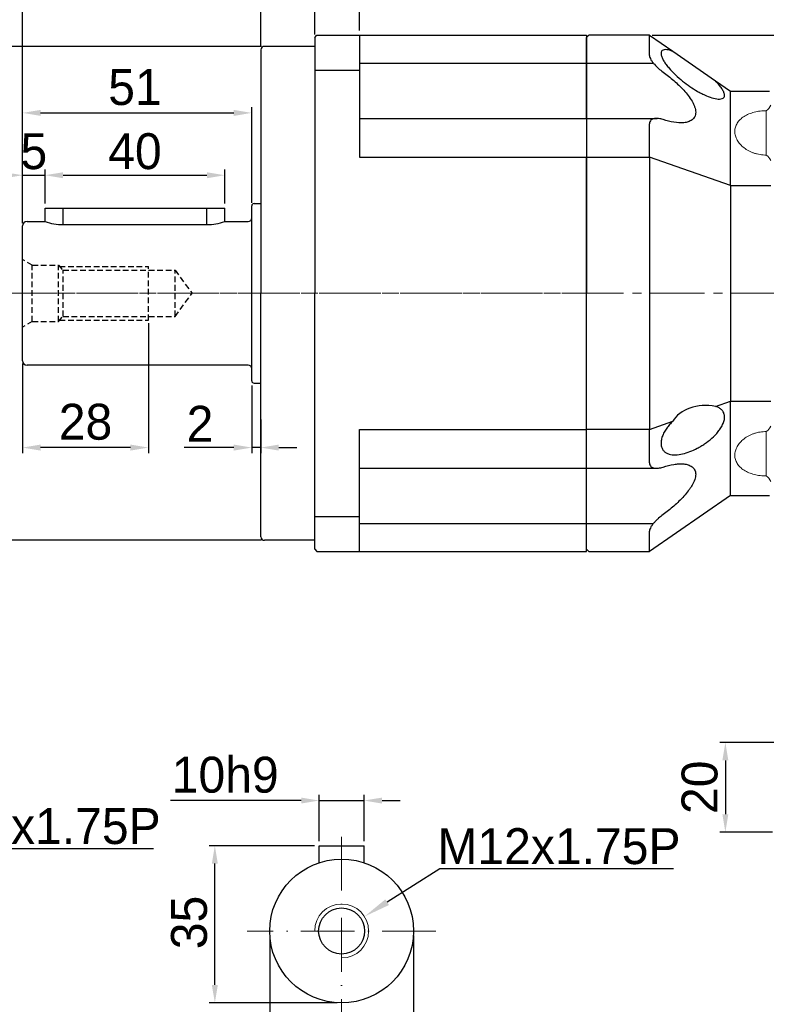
# Model space of a CAD drawing. Header units: millimetres. Extents: x 7115 to 7943, y -680 to -95.
# Tile 13 of 16: x 7400 to 7567, y -438 to -219. Entities that reach past the tile are written whole.
import ezdxf

# ---------------------------------------------------------------- set-up
doc = ezdxf.new("R2010")
doc.units = ezdxf.units.MM
doc.header["$PDSIZE"] = -5
for name, pattern in [('ACAD_ISO10W100', [18, 12, -3, 0, -3]), ('DASHED2', [9.525, 6.35, -3.175]), ('点画线', [18, 12, -2, 2, -2])]:
    doc.linetypes.add(name, pattern=pattern)
doc.layers.get('0').update_dxf_attribs({"lineweight": 18})
doc.layers.get('Defpoints').update_dxf_attribs({"lineweight": 18})
doc.layers.add('4虚线层', color=6, linetype='DASHED2')
for name, color, linetype, lineweight in [('7中心线层', 7, '点画线', 18), ('中心线层', 7, 'ACAD_ISO10W100', 0), ('尺寸线层', 3, 'Continuous', 18), ('标注线', 7, 'Continuous', 18), ('粗实线', 7, 'Continuous', 40)]:
    doc.layers.add(name, color=color, linetype=linetype, lineweight=lineweight)
doc.styles.add('工程字', font='txt')
doc.dimstyles.new('DIMSTYLE_17', dxfattribs={"dimtxt": 8, "dimasz": 12, "dimexe": 0.18, "dimexo": 0.0625, "dimgap": 0.09, "dimtad": 1, "dimtih": 1, "dimtoh": 1, "dimdec": 3, "dimdsep": 46, "dimtxsty": 'Standard', "dimblk": '_CAXARROW', "dimcen": 0.09, "dimdle": 24, "dimadec": 0, "dimazin": 0, "dimtfac": 0.7, "dimtdec": 3, "dimtofl": 0, "dimtmove": 0, "dimatfit": 3, "dimfxl": 1, "dimtolj": 1, "dimarcsym": 0})
doc.dimstyles.new('ISO-25', dxfattribs={"dimtxt": 8, "dimasz": 4, "dimexe": 1.25, "dimexo": 0.625, "dimgap": 1.7, "dimtad": 1, "dimtxsty": '工程字', "dimcen": 2, "dimdle": 8, "dimadec": 0, "dimazin": 0, "dimtfac": 1, "dimtmove": 0, "dimatfit": 3, "dimfxl": 1, "dimarcsym": 0})

# ---------------------------------------------------------------- blocks, each defined once
blk = doc.blocks.new('*D86')
at = {"layer": 'Defpoints', "color": 0}
for p in [(7454.85, -224.89), (7383.47, -334.89), (7454.85, -334.89)]:
    blk.add_point(p, dxfattribs=at)
at = {"layer": '尺寸线层', "color": 0, "lineweight": -2}
for p, q in [((7454.22, -224.89), (7382.22, -224.89)), ((7383.47, -228.89), (7383.47, -330.89)), ((7454.22, -334.89), (7382.22, -334.89))]:
    blk.add_line(p, q, dxfattribs=at)
at = {"layer": '尺寸线层', "color": 0}
for points in [[(7384.14, -228.89), (7382.8, -228.89), (7383.47, -224.89)], [(7382.8, -330.89), (7384.14, -330.89), (7383.47, -334.89)]]:
    blk.add_solid(points, dxfattribs=at)
at = {"layer": '尺寸线层', "color": 0, "insert": (7377.77, -279.89), "char_height": 8, "attachment_point": 5, "rotation": 90, "style": '工程字'}
blk.add_mtext('%%C110h7', dxfattribs=at)
blk = doc.blocks.new('*D87')
at = {"layer": 'Defpoints', "color": 0}
for p in [(7401.05, -200.76), (7466.05, -222.89), (7401.05, -264.89)]:
    blk.add_point(p, dxfattribs=at)
at = {"layer": '尺寸线层', "color": 0, "lineweight": -2}
for p, q in [((7401.05, -264.27), (7401.05, -199.51)), ((7466.05, -222.27), (7466.05, -199.51)), ((7462.05, -200.76), (7405.05, -200.76))]:
    blk.add_line(p, q, dxfattribs=at)
at = {"layer": '尺寸线层', "color": 0}
for points in [[(7405.05, -200.09), (7405.05, -201.43), (7401.05, -200.76)], [(7462.05, -201.43), (7462.05, -200.09), (7466.05, -200.76)]]:
    blk.add_solid(points, dxfattribs=at)
at = {"layer": '尺寸线层', "color": 0, "insert": (7428.55, -195.06), "char_height": 8, "attachment_point": 5, "style": '工程字'}
blk.add_mtext('65', dxfattribs=at)
blk = doc.blocks.new('*D88')
at = {"layer": 'Defpoints', "color": 0}
for p in [(7452.05, -299.39), (7454.05, -306.99), (7452.05, -314.24)]:
    blk.add_point(p, dxfattribs=at)
at = {"layer": '尺寸线层', "color": 0, "lineweight": -2}
for p, q in [((7452.05, -300.39), (7452.05, -315.49)), ((7454.05, -307.99), (7454.05, -315.49)), ((7448.05, -314.24), (7437.02, -314.24)), ((7454.05, -314.24), (7452.05, -314.24)), ((7458.05, -314.24), (7462.05, -314.24))]:
    blk.add_line(p, q, dxfattribs=at)
at = {"layer": '尺寸线层', "color": 0}
for points in [[(7448.05, -314.91), (7448.05, -313.57), (7452.05, -314.24)], [(7458.05, -313.57), (7458.05, -314.91), (7454.05, -314.24)]]:
    blk.add_solid(points, dxfattribs=at)
at = {"layer": '尺寸线层', "color": 0, "insert": (7440.53, -308.94), "char_height": 8, "attachment_point": 5, "style": '工程字'}
blk.add_mtext('2', dxfattribs=at)
blk = doc.blocks.new('*D89')
at = {"layer": 'Defpoints', "color": 0}
for p in [(7406.05, -253.59), (7406.05, -260.89), (7401.05, -265.03)]:
    blk.add_point(p, dxfattribs=at)
at = {"layer": '尺寸线层', "color": 0, "lineweight": -2}
for p, q in [((7397.05, -253.59), (7393.05, -253.59)), ((7401.05, -264.03), (7401.05, -252.34)), ((7401.05, -253.59), (7406.05, -253.59)), ((7406.05, -259.89), (7406.05, -252.34)), ((7410.05, -253.59), (7414.05, -253.59))]:
    blk.add_line(p, q, dxfattribs=at)
at = {"layer": '尺寸线层', "color": 0}
for points in [[(7397.05, -254.26), (7397.05, -252.93), (7401.05, -253.59)], [(7410.05, -252.93), (7410.05, -254.26), (7406.05, -253.59)]]:
    blk.add_solid(points, dxfattribs=at)
at = {"layer": '尺寸线层', "color": 0, "insert": (7403.55, -248.29), "char_height": 8, "attachment_point": 5, "style": '工程字'}
blk.add_mtext('5', dxfattribs=at)
blk = doc.blocks.new('*D90')
at = {"layer": 'Defpoints', "color": 0}
for p in [(7446.05, -253.59), (7406.05, -260.89), (7446.05, -260.89)]:
    blk.add_point(p, dxfattribs=at)
at = {"layer": '尺寸线层', "color": 0, "lineweight": -2}
for p, q in [((7406.05, -259.89), (7406.05, -252.34)), ((7410.05, -253.59), (7442.05, -253.59)), ((7446.05, -259.89), (7446.05, -252.34))]:
    blk.add_line(p, q, dxfattribs=at)
at = {"layer": '尺寸线层', "color": 0}
for points in [[(7410.05, -252.93), (7410.05, -254.26), (7406.05, -253.59)], [(7442.05, -254.26), (7442.05, -252.93), (7446.05, -253.59)]]:
    blk.add_solid(points, dxfattribs=at)
at = {"layer": '尺寸线层', "color": 0, "insert": (7426.05, -248.29), "char_height": 8, "attachment_point": 5, "style": '工程字'}
blk.add_mtext('40', dxfattribs=at)
blk = doc.blocks.new('*D91')
at = {"layer": 'Defpoints', "color": 0}
for p in [(7452.05, -239.71), (7452.05, -260.39), (7401.05, -264.89)]:
    blk.add_point(p, dxfattribs=at)
at = {"layer": '尺寸线层', "color": 0, "lineweight": -2}
for p, q in [((7401.05, -264.27), (7401.05, -238.46)), ((7452.05, -259.77), (7452.05, -238.46)), ((7405.05, -239.71), (7448.05, -239.71))]:
    blk.add_line(p, q, dxfattribs=at)
at = {"layer": '尺寸线层', "color": 0}
for points in [[(7405.05, -239.05), (7405.05, -240.38), (7401.05, -239.71)], [(7448.05, -240.38), (7448.05, -239.05), (7452.05, -239.71)]]:
    blk.add_solid(points, dxfattribs=at)
at = {"layer": '尺寸线层', "color": 0, "insert": (7426.05, -234.01), "char_height": 8, "attachment_point": 5, "style": '工程字'}
blk.add_mtext('51', dxfattribs=at)
blk = doc.blocks.new('*D92')
at = {"layer": 'Defpoints', "color": 0}
for p in [(7456.04, -421.89), (7488.04, -421.89), (7488.04, -457.5)]:
    blk.add_point(p, dxfattribs=at)
at = {"layer": '尺寸线层', "color": 0, "lineweight": -2}
for p, q in [((7456.04, -422.89), (7456.04, -458.75)), ((7488.04, -422.89), (7488.04, -458.75)), ((7460.04, -457.5), (7484.04, -457.5))]:
    blk.add_line(p, q, dxfattribs=at)
at = {"layer": '尺寸线层', "color": 0}
for points in [[(7460.04, -456.84), (7460.04, -458.17), (7456.04, -457.5)], [(7484.04, -458.17), (7484.04, -456.84), (7488.04, -457.5)]]:
    blk.add_solid(points, dxfattribs=at)
at = {"layer": '尺寸线层', "color": 0, "insert": (7472.04, -451.8), "char_height": 8, "attachment_point": 5, "style": '工程字'}
blk.add_mtext('%%C32h6', dxfattribs=at)
blk = doc.blocks.new('*D93')
at = {"layer": 'Defpoints', "color": 0}
for p in [(7443.83, -402.89), (7467.04, -402.89), (7472.04, -437.89)]:
    blk.add_point(p, dxfattribs=at)
at = {"layer": '尺寸线层', "color": 0, "lineweight": -2}
for p, q in [((7466.04, -402.89), (7442.58, -402.89)), ((7443.83, -433.89), (7443.83, -406.89)), ((7471.04, -437.89), (7442.58, -437.89))]:
    blk.add_line(p, q, dxfattribs=at)
at = {"layer": '尺寸线层', "color": 0}
for points in [[(7444.5, -406.89), (7443.16, -406.89), (7443.83, -402.89)], [(7443.16, -433.89), (7444.5, -433.89), (7443.83, -437.89)]]:
    blk.add_solid(points, dxfattribs=at)
at = {"layer": '尺寸线层', "color": 0, "insert": (7438.13, -419.99), "char_height": 8, "attachment_point": 5, "rotation": 90, "style": '工程字'}
blk.add_mtext('35', dxfattribs=at)
blk = doc.blocks.new('*D94')
at = {"layer": 'Defpoints', "color": 0}
for p in [(7477.04, -392.84), (7467.04, -402.89), (7477.04, -402.89)]:
    blk.add_point(p, dxfattribs=at)
at = {"layer": '尺寸线层', "color": 0, "lineweight": -2}
for p, q in [((7467.04, -401.89), (7467.04, -391.59)), ((7477.04, -401.89), (7477.04, -391.59)), ((7463.04, -392.84), (7433.96, -392.84)), ((7467.04, -392.84), (7477.04, -392.84)), ((7481.04, -392.84), (7485.04, -392.84))]:
    blk.add_line(p, q, dxfattribs=at)
at = {"layer": '尺寸线层', "color": 0}
for points in [[(7463.04, -393.51), (7463.04, -392.18), (7467.04, -392.84)], [(7481.04, -392.18), (7481.04, -393.51), (7477.04, -392.84)]]:
    blk.add_solid(points, dxfattribs=at)
at = {"layer": '尺寸线层', "color": 0, "insert": (7446.14, -387.14), "char_height": 8, "attachment_point": 5, "style": '工程字'}
blk.add_mtext('10h9', dxfattribs=at)
blk = doc.blocks.new('_CAXARROW')
blk.add_hatch(color=0).paths.add_polyline_path([(0, 0), (-1, 0.125), (-1, -0.125)], flags=0)
blk = doc.blocks.new('*D95')
at = {"layer": 'Defpoints', "color": 0}
for p in [(7477.11, -418.68), (7466.97, -425.1)]:
    blk.add_point(p, dxfattribs=at)
at = {"layer": '尺寸线层', "color": 0, "lineweight": -2}
for p, q in [((7493.92, -408.05), (7482.19, -415.48)), ((7545.87, -408.05), (7493.92, -408.05)), ((7471.95, -421.89), (7472.13, -421.89)), ((7472.04, -421.98), (7472.04, -421.8))]:
    blk.add_line(p, q, dxfattribs=at)
at = {"layer": '尺寸线层', "color": 0, "lineweight": -2, "xscale": 6, "yscale": 6, "zscale": 6, "rotation": 212.3170549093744}
blk.add_blockref('_CAXARROW', (7477.11, -418.68), dxfattribs=at)
at = {"layer": '尺寸线层', "color": 0, "lineweight": 25, "insert": (7520.4, -403.05), "char_height": 8, "attachment_point": 5, "style": '工程字'}
blk.add_mtext('\\A1;M12x1.75P', dxfattribs=at)
blk = doc.blocks.new('_FILLED')
at = {"linetype": 'ByBlock'}
blk.add_hatch(color=0, dxfattribs=at).paths.add_polyline_path([(0, 0), (-1, 0.133), (-1, -0.133)], flags=0)
blk = doc.blocks.new('*D96')
at = {"layer": 'Defpoints', "color": 0}
for p in [(7429.05, -285.89), (7401.05, -294.89), (7401.05, -314.24)]:
    blk.add_point(p, dxfattribs=at)
at = {"layer": '尺寸线层', "color": 0, "lineweight": -2}
for p, q in [((7429.05, -286.52), (7429.05, -315.49)), ((7401.05, -295.52), (7401.05, -315.49)), ((7425.05, -314.24), (7405.05, -314.24))]:
    blk.add_line(p, q, dxfattribs=at)
at = {"layer": '尺寸线层', "color": 0}
for points in [[(7405.05, -313.57), (7405.05, -314.91), (7401.05, -314.24)], [(7425.05, -314.91), (7425.05, -313.57), (7429.05, -314.24)]]:
    blk.add_solid(points, dxfattribs=at)
at = {"layer": '尺寸线层', "color": 0, "insert": (7415.05, -308.54), "char_height": 8, "attachment_point": 5, "style": '工程字'}
blk.add_mtext('28', dxfattribs=at)
blk = doc.blocks.new('*D99')
at = {"layer": 'Defpoints', "color": 0}
for p in [(7369.78, -416.83), (7363.32, -426.95)]:
    blk.add_point(p, dxfattribs=at)
at = {"layer": '尺寸线层', "color": 0, "lineweight": -2}
for p, q in [((7378.24, -403.58), (7373.01, -411.78)), ((7430.19, -403.58), (7378.24, -403.58)), ((7366.46, -421.89), (7366.64, -421.89)), ((7366.55, -421.98), (7366.55, -421.8))]:
    blk.add_line(p, q, dxfattribs=at)
at = {"layer": '尺寸线层', "color": 0, "lineweight": -2, "xscale": 6, "yscale": 6, "zscale": 6, "rotation": 237.4443507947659}
blk.add_blockref('_CAXARROW', (7369.78, -416.83), dxfattribs=at)
at = {"layer": '尺寸线层', "color": 0, "lineweight": 25, "insert": (7404.72, -398.58), "char_height": 8, "attachment_point": 5, "style": '工程字'}
blk.add_mtext('\\A1;M12x1.75P', dxfattribs=at)
blk = doc.blocks.new('*D100')
at = {"layer": 'Defpoints', "color": 0}
for p in [(7466.05, -215.15), (7466.05, -222.89), (7454.05, -225.69)]:
    blk.add_point(p, dxfattribs=at)
at = {"layer": '尺寸线层', "color": 0, "lineweight": -2}
for p, q in [((7454.05, -224.69), (7454.05, -213.9)), ((7466.05, -221.89), (7466.05, -213.9)), ((7454.05, -215.15), (7437.21, -215.15)), ((7458.05, -215.15), (7462.05, -215.15))]:
    blk.add_line(p, q, dxfattribs=at)
at = {"layer": '尺寸线层', "color": 0}
for points in [[(7458.05, -214.48), (7458.05, -215.82), (7454.05, -215.15)], [(7462.05, -215.82), (7462.05, -214.48), (7466.05, -215.15)]]:
    blk.add_solid(points, dxfattribs=at)
at = {"layer": '尺寸线层', "color": 0, "insert": (7443.63, -209.45), "char_height": 8, "attachment_point": 5, "style": '工程字'}
blk.add_mtext('12', dxfattribs=at)
blk = doc.blocks.new('*D101')
at = {"layer": 'Defpoints', "color": 0}
for p in [(7466.05, -215.15), (7466.05, -222.89), (7476.05, -222.39)]:
    blk.add_point(p, dxfattribs=at)
at = {"layer": '尺寸线层', "color": 0, "lineweight": -2}
for p, q in [((7466.05, -221.89), (7466.05, -213.9)), ((7476.05, -221.39), (7476.05, -213.9)), ((7462.05, -215.15), (7458.05, -215.15)), ((7476.05, -215.15), (7466.05, -215.15)), ((7480.05, -215.15), (7497.01, -215.15))]:
    blk.add_line(p, q, dxfattribs=at)
at = {"layer": '尺寸线层', "color": 0}
for points in [[(7462.05, -215.82), (7462.05, -214.48), (7466.05, -215.15)], [(7480.05, -214.48), (7480.05, -215.82), (7476.05, -215.15)]]:
    blk.add_solid(points, dxfattribs=at)
at = {"layer": '尺寸线层', "color": 0, "insert": (7490.53, -209.45), "char_height": 8, "attachment_point": 5, "style": '工程字'}
blk.add_mtext('10', dxfattribs=at)
blk = doc.blocks.new('*D102')
at = {"layer": 'Defpoints', "color": 0}
for p in [(7633.55, -200.76), (7466.05, -222.89), (7633.55, -279.89)]:
    blk.add_point(p, dxfattribs=at)
at = {"layer": '尺寸线层', "color": 0, "lineweight": -2}
for p, q in [((7466.05, -222.27), (7466.05, -199.51)), ((7633.55, -279.27), (7633.55, -199.51)), ((7470.05, -200.76), (7629.55, -200.76))]:
    blk.add_line(p, q, dxfattribs=at)
at = {"layer": '尺寸线层', "color": 0}
for points in [[(7470.05, -200.09), (7470.05, -201.43), (7466.05, -200.76)], [(7629.55, -201.43), (7629.55, -200.09), (7633.55, -200.76)]]:
    blk.add_solid(points, dxfattribs=at)
at = {"layer": '尺寸线层', "color": 0, "insert": (7549.8, -194.39), "char_height": 8, "attachment_point": 5, "style": '工程字'}
blk.add_mtext('167,5', dxfattribs=at)
blk = doc.blocks.new('*D104')
at = {"layer": 'Defpoints', "color": 0}
for p in [(7540.55, -222.39), (7697.75, -399.89), (7738.84, -399.89)]:
    blk.add_point(p, dxfattribs=at)
at = {"layer": '尺寸线层', "color": 0, "lineweight": -2}
for p, q in [((7541.17, -222.39), (7740.09, -222.39)), ((7738.84, -226.39), (7738.84, -395.89)), ((7698.37, -399.89), (7740.09, -399.89))]:
    blk.add_line(p, q, dxfattribs=at)
at = {"layer": '尺寸线层', "color": 0}
for points in [[(7739.5, -226.39), (7738.17, -226.39), (7738.84, -222.39)], [(7738.17, -395.89), (7739.5, -395.89), (7738.84, -399.89)]]:
    blk.add_solid(points, dxfattribs=at)
at = {"layer": '尺寸线层', "color": 0, "insert": (7732.47, -311.14), "char_height": 8, "attachment_point": 5, "rotation": 90, "style": '工程字'}
blk.add_mtext('177,5', dxfattribs=at)
blk = doc.blocks.new('*D115')
at = {"layer": 'Defpoints', "color": 0}
for p in [(7621.55, -379.89), (7557.44, -399.89), (7568.55, -399.89)]:
    blk.add_point(p, dxfattribs=at)
at = {"layer": '尺寸线层', "color": 0, "lineweight": -2}
for p, q in [((7620.92, -379.89), (7556.19, -379.89)), ((7557.44, -383.89), (7557.44, -395.89)), ((7567.92, -399.89), (7556.19, -399.89))]:
    blk.add_line(p, q, dxfattribs=at)
at = {"layer": '尺寸线层', "color": 0}
for points in [[(7558.1, -383.89), (7556.77, -383.89), (7557.44, -379.89)], [(7556.77, -395.89), (7558.1, -395.89), (7557.44, -399.89)]]:
    blk.add_solid(points, dxfattribs=at)
at = {"layer": '尺寸线层', "color": 0, "insert": (7551.74, -389.89), "char_height": 8, "attachment_point": 5, "rotation": 90, "style": '工程字'}
blk.add_mtext('20', dxfattribs=at)
blk = doc.blocks.new('*D117')
at = {"layer": 'Defpoints', "color": 0}
for p in [(7401.05, -168.95), (7401.05, -264.89), (7698.55, -362.69)]:
    blk.add_point(p, dxfattribs=at)
at = {"layer": '尺寸线层', "color": 0, "lineweight": -2}
for p, q in [((7401.05, -264.27), (7401.05, -167.7)), ((7698.55, -362.07), (7698.55, -167.7)), ((7694.55, -168.95), (7405.05, -168.95))]:
    blk.add_line(p, q, dxfattribs=at)
at = {"layer": '尺寸线层', "color": 0}
for points in [[(7405.05, -168.28), (7405.05, -169.62), (7401.05, -168.95)], [(7694.55, -169.62), (7694.55, -168.28), (7698.55, -168.95)]]:
    blk.add_solid(points, dxfattribs=at)
at = {"layer": '尺寸线层', "color": 0, "insert": (7549.8, -162.58), "char_height": 8, "attachment_point": 5, "style": '工程字'}
blk.add_mtext('297,5', dxfattribs=at)
blk = doc.blocks.new('*D119')
at = {"layer": 'Defpoints', "color": 0}
for p in [(7401.05, -184.45), (7401.05, -264.8), (7678.55, -311.45)]:
    blk.add_point(p, dxfattribs=at)
at = {"layer": '尺寸线层', "color": 0, "lineweight": -2}
for p, q in [((7401.05, -264.17), (7401.05, -183.2)), ((7678.55, -310.82), (7678.55, -183.2)), ((7674.55, -184.45), (7405.05, -184.45))]:
    blk.add_line(p, q, dxfattribs=at)
at = {"layer": '尺寸线层', "color": 0}
for points in [[(7405.05, -183.79), (7405.05, -185.12), (7401.05, -184.45)], [(7674.55, -185.12), (7674.55, -183.79), (7678.55, -184.45)]]:
    blk.add_solid(points, dxfattribs=at)
at = {"layer": '尺寸线层', "color": 0, "insert": (7539.8, -178.08), "char_height": 8, "attachment_point": 5, "style": '工程字'}
blk.add_mtext('277,5', dxfattribs=at)

msp = doc.modelspace()

# ---------------------------------------------------------------- linework, layer by layer
at = {"color": 7, "linetype": 'Continuous', "lineweight": 15}
for p, q in [((7526.5451, -241.1279), (7526.5451, -240.9426)), ((7526.5451, -249.7042), (7526.5451, -241.1279))]:
    msp.add_line(p, q, dxfattribs=at)
at = {"color": 8, "linetype": 'Continuous', "lineweight": 15}
for p, q in [((7566.5451, -249.1062), (7566.5451, -239.2301)), ((7566.5451, -310.6756), (7566.5451, -320.5517))]:
    msp.add_line(p, q, dxfattribs=at)
msp.add_line((7566.5451, -240.3213), (7566.5451, -240.3213))
for centre, start, end in [((7565.005, -236.9357), 303.872312, 336.815083), ((7565.005, -251.4005), 23.184917, 56.127688), ((7565.005, -308.3813), 303.872312, 336.815083), ((7565.005, -322.846), 23.184917, 56.127688)]:
    msp.add_arc(centre, 2.7633, start, end)
at = {"color": 7, "linetype": 'Continuous', "lineweight": 15}
for points in [[(7566.5451, -239.2301), (7566.0828, -239.2301), (7565.6282, -239.2575), (7564.9574, -239.3384), (7564.7357, -239.372), (7564.2961, -239.4532), (7564.0777, -239.5009), (7563.4422, -239.6624), (7563.0404, -239.7947), (7562.2799, -240.1108), (7561.9198, -240.2962), (7561.2744, -240.7064), (7560.9847, -240.9325), (7560.6008, -241.3061), (7560.4816, -241.4363), (7560.2655, -241.7028), (7560.0703, -241.9767), (7559.916, -242.2658), (7559.7826, -242.5629), (7559.726, -242.7161), (7559.5905, -243.1827), (7559.5451, -243.5015), (7559.5451, -243.8284)], [(7559.5451, -243.8284), (7559.5451, -244.1554), (7559.5905, -244.4812), (7559.7237, -244.9681), (7559.7791, -245.13), (7559.9123, -245.4531), (7559.9904, -245.6146), (7560.2536, -246.087), (7560.4684, -246.3894), (7560.976, -246.9671), (7561.2712, -247.2434), (7561.9161, -247.7423), (7562.2681, -247.9684), (7562.8419, -248.2697), (7563.0402, -248.3633), (7563.4437, -248.5337), (7563.8559, -248.6881), (7564.2852, -248.8107), (7564.7233, -248.9169), (7564.9478, -248.9619), (7565.6257, -249.0699), (7566.0828, -249.1062), (7566.5451, -249.1062)], [(7559.5451, -315.9533), (7559.5451, -315.6264), (7559.5905, -315.3006), (7559.7237, -314.8137), (7559.7791, -314.6517), (7559.9123, -314.3286), (7559.9904, -314.1671), (7560.2536, -313.6948), (7560.4684, -313.3924), (7560.976, -312.8147), (7561.2712, -312.5384), (7561.9161, -312.0394), (7562.2681, -311.8134), (7562.8419, -311.5121), (7563.0402, -311.4184), (7563.4437, -311.2481), (7563.8559, -311.0937), (7564.2852, -310.9711), (7564.7233, -310.8649), (7564.9478, -310.8199), (7565.6257, -310.7119), (7566.0828, -310.6756), (7566.5451, -310.6756)], [(7566.5451, -320.5517), (7566.0828, -320.5517), (7565.6282, -320.5243), (7564.9574, -320.4434), (7564.7357, -320.4098), (7564.2961, -320.3286), (7564.0777, -320.2808), (7563.4422, -320.1194), (7563.0404, -319.9871), (7562.2799, -319.671), (7561.9198, -319.4856), (7561.2744, -319.0754), (7560.9847, -318.8492), (7560.6008, -318.4757), (7560.4816, -318.3455), (7560.2655, -318.079), (7560.0703, -317.8051), (7559.916, -317.5159), (7559.7826, -317.2189), (7559.726, -317.0657), (7559.5905, -316.5991), (7559.5451, -316.2803), (7559.5451, -315.9533)]]:
    msp.add_open_spline(points, degree=3, knots=[0, 0, 0, 0, 0.125, 0.125, 0.1875, 0.1875, 0.25, 0.25, 0.375, 0.375, 0.5, 0.5, 0.625, 0.625, 0.6875, 0.6875, 0.75, 0.8125, 0.8125, 0.875, 0.875, 1, 1, 1, 1], dxfattribs=at)
at = {"layer": '4虚线层', "color": 0, "lineweight": 25, "ltscale": 0.2}
for p, q in [((7403.2101, -273.6409), (7401.0451, -272.3909)), ((7403.2101, -286.1409), (7403.2101, -273.6409)), ((7403.2101, -273.6409), (7409.0451, -273.6409)), ((7409.0451, -286.1409), (7409.0451, -273.6409)), ((7409.0451, -273.6409), (7410.0451, -274.7659)), ((7409.2673, -273.8909), (7429.0451, -273.8909)), ((7429.0451, -285.8909), (7429.0451, -273.8909)), ((7410.0451, -285.0159), (7410.0451, -274.7659)), ((7410.0451, -274.7659), (7435.0234, -274.7659)), ((7435.0234, -285.0159), (7435.0234, -274.7659)), ((7435.0234, -274.7659), (7438.747, -279.8909)), ((7435.0234, -285.0159), (7438.747, -279.8909)), ((7409.0451, -286.1409), (7410.0451, -285.0159)), ((7410.0451, -285.0159), (7435.0234, -285.0159)), ((7403.2101, -286.1409), (7401.0451, -287.3909)), ((7403.2101, -286.1409), (7409.0451, -286.1409)), ((7409.2673, -285.8909), (7429.0451, -285.8909))]:
    msp.add_line(p, q, dxfattribs=at)
at = {"layer": '7中心线层'}
for p, q in [((7395.0451, -279.8909), (7526.5451, -279.8909)), ((7396.7716, -279.8909), (7633.5451, -279.8909))]:
    msp.add_line(p, q, dxfattribs=at)
at = {"layer": '中心线层', "color": 0}
for p, q in [((7472.0438, -400.8906), (7472.0438, -442.8906)), ((7493.0438, -421.8906), (7451.0438, -421.8906))]:
    msp.add_line(p, q, dxfattribs=at)
at = {"layer": '标注线', "lineweight": 30}
msp.add_line((7410.0451, -264.5482), (7442.0451, -264.5482), dxfattribs=at)
for centre, start, end in [((7409.6976, -254.1631), 249.420441, 271.916634), ((7442.3926, -254.1631), 268.083366, 290.579559)]:
    msp.add_arc(centre, 10.3909, start, end, dxfattribs=at)
at = {"layer": '标注线', "color": 0}
msp.add_arc((7472.0438, -421.8906), 6, 270, 180, dxfattribs=at)
at = {"layer": '粗实线', "lineweight": 30}
for p, q in [((7466.0451, -222.8909), (7466.5451, -222.3909)), ((7466.0451, -222.8909), (7466.0451, -279.8909)), ((7466.5451, -222.3909), (7526.5451, -222.3909)), ((7476.0451, -222.3909), (7476.0451, -249.58)), ((7526.5451, -222.3909), (7526.5451, -279.8909)), ((7526.5451, -228.3383), (7526.5451, -222.8909)), ((7540.5451, -222.3909), (7527.0451, -222.3909)), ((7540.5451, -226.9473), (7540.5451, -222.3909)), ((7540.5451, -222.3909), (7545.7377, -225.9968)), ((7454.0451, -225.6909), (7454.0451, -279.8909)), ((7466.0451, -224.8909), (7454.8451, -224.8909)), ((7545.7377, -225.9968), (7555.2201, -232.5818)), ((7466.0451, -230.1943), (7476.0451, -230.1943)), ((7476.0451, -228.6309), (7541.4176, -228.6309)), ((7526.5451, -230.6179), (7526.5451, -228.3383)), ((7526.5451, -240.9426), (7526.5451, -230.6179)), ((7555.2201, -232.5818), (7558.5451, -234.8909)), ((7558.5451, -255.8909), (7558.5451, -234.8909)), ((7558.5451, -234.8909), (7567.2451, -234.8909)), ((7476.0451, -240.9275), (7542.2744, -240.9275)), ((7540.5451, -249.5802), (7540.5451, -242.182)), ((7476.0451, -249.58), (7526.5451, -249.58)), ((7526.5451, -249.5802), (7540.5451, -249.5802)), ((7526.5451, -310.0776), (7526.5451, -249.7042)), ((7540.5451, -249.5802), (7540.5451, -310.2015)), ((7558.5451, -255.8909), (7540.5451, -249.5802)), ((7558.5451, -255.8909), (7558.5451, -303.8909)), ((7558.5451, -255.8909), (7567.5451, -255.8909)), ((7406.0451, -260.8909), (7446.0451, -260.8909)), ((7406.0451, -263.8909), (7406.0451, -260.8909)), ((7410.0451, -264.5482), (7410.0451, -260.8909)), ((7442.0451, -264.5482), (7442.0451, -260.8909)), ((7446.0451, -263.8909), (7446.0451, -260.8909)), ((7452.0451, -299.3909), (7452.0451, -260.3909)), ((7452.5451, -259.8909), (7454.0451, -259.8909)), ((7401.0451, -294.8909), (7401.0451, -264.8909)), ((7402.0451, -263.8909), (7406.0451, -263.8909)), ((7446.0451, -263.8909), (7451.2451, -263.8909)), ((7454.0451, -334.0909), (7454.0451, -279.8909)), ((7466.0451, -336.8909), (7466.0451, -279.8909)), ((7526.5451, -337.3909), (7526.5451, -279.8909)), ((7451.2451, -295.8909), (7402.0451, -295.8909)), ((7452.5451, -299.8909), (7454.0451, -299.8909)), ((7555.2201, -305.0568), (7558.5451, -303.8909)), ((7558.5451, -324.8909), (7558.5451, -303.8909)), ((7558.5451, -303.8909), (7567.5451, -303.8909)), ((7540.5451, -310.2015), (7545.7377, -308.3813)), ((7476.0451, -337.3909), (7476.0451, -310.2018)), ((7476.0451, -310.2018), (7526.5451, -310.2018)), ((7526.5451, -318.6539), (7526.5451, -310.0776)), ((7540.5451, -310.2015), (7526.5451, -310.2015)), ((7540.5451, -317.5998), (7540.5451, -310.2015)), ((7476.0451, -318.8543), (7542.2744, -318.8543)), ((7526.5451, -318.8392), (7526.5451, -318.6539)), ((7526.5451, -329.1638), (7526.5451, -318.8392)), ((7558.5451, -324.8909), (7540.5451, -337.3909)), ((7558.5451, -324.8909), (7567.2451, -324.8909)), ((7466.0451, -329.5875), (7476.0451, -329.5875)), ((7526.5451, -331.4435), (7526.5451, -329.1638)), ((7476.0451, -331.1508), (7541.4176, -331.1508)), ((7526.5451, -336.8909), (7526.5451, -331.4435)), ((7540.5451, -337.3909), (7540.5451, -332.8345)), ((7466.0451, -334.8909), (7454.8451, -334.8909)), ((7466.0451, -336.8909), (7466.5451, -337.3909)), ((7466.5451, -337.3909), (7526.5451, -337.3909)), ((7527.0451, -337.3909), (7540.5451, -337.3909)), ((7467.0438, -406.6919), (7467.0438, -402.8906)), ((7467.0438, -402.8906), (7477.0438, -402.8906)), ((7477.0438, -406.6919), (7477.0438, -402.8906))]:
    msp.add_line(p, q, dxfattribs=at)
for radius in [16, 5.125]:
    msp.add_circle((7472.0438, -421.8906), radius, dxfattribs=at)
for centre, radius, start, end in [((7454.8451, -225.6909), 0.8, 90, 180), ((7452.5451, -260.3909), 0.5, 90, 180), ((7451.2451, -263.0909), 0.8, 270, 0), ((7402.0451, -264.8909), 1, 90, 180), ((7402.0451, -294.8909), 1, 180, 270), ((7451.2451, -296.6909), 0.8, 0, 90), ((7452.5451, -299.3909), 0.5, 180, 270), ((7454.8451, -334.0909), 0.8, 180, 270)]:
    msp.add_arc(centre, radius, start, end, dxfattribs=at)
msp.add_ellipse((7553.1267, -310.3612), major_axis=(7.92, 0), ratio=0.69444444, start_param=1.30330387, end_param=2.77334435, dxfattribs=at)
for points in [[(7527.0451, -222.3909), (7526.8784, -222.5576), (7526.7118, -222.7242), (7526.5451, -222.8909)], [(7526.5451, -336.8909), (7526.7118, -337.0575), (7526.8784, -337.2242), (7527.0451, -337.3909)]]:
    msp.add_open_spline(points, degree=3, dxfattribs=at)
for points, knots in [([(7545.7377, -225.9968), (7545.4947, -225.9067), (7545.2563, -225.8292), (7544.8022, -225.7089), (7544.5868, -225.6661), (7544.1836, -225.6225), (7543.9941, -225.6219), (7543.6612, -225.6747), (7543.5175, -225.7274), (7543.3444, -225.856), (7543.2943, -225.9071), (7543.2123, -226.0246), (7543.1801, -226.0913), (7543.1343, -226.2413), (7543.1207, -226.3255), (7543.1139, -226.507), (7543.1204, -226.6042), (7543.1686, -226.9147), (7543.2408, -227.15), (7543.3965, -227.519), (7543.4562, -227.6452), (7543.5903, -227.9035), (7543.6648, -228.0356), (7543.9029, -228.4307), (7544.0827, -228.6959), (7544.4765, -229.2284), (7544.6911, -229.4962), (7545.3582, -230.2774), (7545.8412, -230.7794), (7546.8594, -231.7469), (7547.3824, -232.2006), (7548.4517, -233.0591), (7549.0021, -233.4663), (7550.0978, -234.2147), (7550.6448, -234.5578), (7551.464, -235.0268), (7551.7369, -235.1755), (7552.2821, -235.4567), (7552.5553, -235.5898), (7553.3675, -235.9594), (7553.8945, -236.1656), (7554.9106, -236.4799), (7555.4036, -236.5885), (7556.0604, -236.6347), (7556.2682, -236.6306), (7556.6399, -236.5715), (7556.8028, -236.5172), (7557.0009, -236.3868), (7557.0588, -236.335), (7557.1533, -236.216), (7557.1903, -236.1486), (7557.2422, -235.9962), (7557.2568, -235.9106), (7557.2614, -235.7274), (7557.2517, -235.6293), (7557.2092, -235.4202), (7557.1759, -235.3083), (7557.0889, -235.0781), (7557.0353, -234.9598), (7556.9104, -234.7172), (7556.8385, -234.5922), (7556.6817, -234.3415), (7556.5969, -234.2158), (7556.3261, -233.8377), (7556.1236, -233.5838), (7555.6873, -233.076), (7555.4579, -232.8271), (7555.2201, -232.5818)], [0, 0, 0, 0, 0.03125, 0.03125, 0.0625, 0.0625, 0.09375, 0.09375, 0.125, 0.125, 0.140625, 0.140625, 0.15625, 0.15625, 0.171875, 0.171875, 0.1875, 0.1875, 0.21875, 0.21875, 0.234375, 0.234375, 0.25, 0.25, 0.28125, 0.28125, 0.3125, 0.3125, 0.375, 0.375, 0.4375, 0.4375, 0.5, 0.5, 0.5625, 0.5625, 0.59375, 0.59375, 0.625, 0.625, 0.6875, 0.6875, 0.75, 0.75, 0.78125, 0.78125, 0.8125, 0.8125, 0.828125, 0.828125, 0.84375, 0.84375, 0.859375, 0.859375, 0.875, 0.875, 0.890625, 0.890625, 0.90625, 0.90625, 0.921875, 0.921875, 0.9375, 0.9375, 0.96875, 0.96875, 1, 1, 1, 1]), ([(7540.5451, -226.9473), (7540.5475, -227.0777), (7540.5796, -227.2234), (7540.6967, -227.5422), (7540.78, -227.7099), (7540.9814, -228.0498), (7541.0994, -228.2219), (7541.3539, -228.5578), (7541.492, -228.724), (7541.9299, -229.2141), (7542.2419, -229.5185), (7542.894, -230.0957), (7543.234, -230.3674), (7543.5779, -230.6179)], [0, 0, 0, 0, 0.125, 0.125, 0.25, 0.25, 0.375, 0.375, 0.5, 0.5, 0.75, 0.75, 1, 1, 1, 1]), ([(7543.5779, -230.6179), (7544.3919, -231.2112), (7545.1859, -231.8397), (7546.3399, -232.8455), (7546.7183, -233.1915), (7547.4598, -233.9092), (7547.8242, -234.2823), (7548.5266, -235.0563), (7548.8601, -235.452), (7549.4807, -236.2668), (7549.7687, -236.6883), (7550.1346, -237.3176), (7550.2462, -237.5278), (7550.4452, -237.9493), (7550.533, -238.1616), (7550.6777, -238.5832), (7550.7334, -238.7887), (7550.8094, -239.1884), (7550.8297, -239.3836), (7550.8328, -239.9447), (7550.7584, -240.2737), (7550.4759, -240.8426), (7550.2752, -241.0709), (7549.9081, -241.3498), (7549.7744, -241.4319), (7549.4938, -241.5737), (7549.3462, -241.634), (7548.8848, -241.7878), (7548.5525, -241.8544), (7547.4996, -241.9669), (7546.7523, -241.9259), (7545.2016, -241.6852), (7544.3941, -241.482), (7543.5779, -241.2116)], [0, 0, 0, 0, 0.125, 0.125, 0.1875, 0.1875, 0.25, 0.25, 0.3125, 0.3125, 0.375, 0.375, 0.40625, 0.40625, 0.4375, 0.4375, 0.46875, 0.46875, 0.5, 0.5, 0.5625, 0.5625, 0.625, 0.625, 0.65625, 0.65625, 0.6875, 0.6875, 0.75, 0.75, 0.875, 0.875, 1, 1, 1, 1]), ([(7543.5779, -241.2116), (7543.234, -241.0977), (7542.8996, -241.0169), (7542.414, -240.9536), (7542.2548, -240.9423), (7541.9427, -240.943), (7541.7889, -240.9552), (7541.4977, -241.0083), (7541.3595, -241.0489), (7541.1019, -241.1663), (7540.9841, -241.2427), (7540.7831, -241.4366), (7540.6982, -241.5568), (7540.581, -241.8377), (7540.5475, -242.0017), (7540.5451, -242.182)], [0, 0, 0, 0, 0.25, 0.25, 0.375, 0.375, 0.5, 0.5, 0.625, 0.625, 0.75, 0.75, 0.875, 0.875, 1, 1, 1, 1]), ([(7545.7377, -308.3813), (7545.4947, -308.6151), (7545.2563, -308.8638), (7544.8022, -309.3845), (7544.5868, -309.6557), (7544.1836, -310.224), (7543.9941, -310.5243), (7543.6612, -311.1395), (7543.5175, -311.4537), (7543.3444, -311.9368), (7543.2943, -312.0991), (7543.2123, -312.4188), (7543.1801, -312.5772), (7543.1343, -312.8908), (7543.1207, -313.0474), (7543.1139, -313.3489), (7543.1204, -313.494), (7543.1686, -313.9135), (7543.2408, -314.174), (7543.3965, -314.5149), (7543.4562, -314.6211), (7543.5903, -314.8197), (7543.6648, -314.9121), (7543.9029, -315.1646), (7544.0827, -315.3027), (7544.4765, -315.5309), (7544.6911, -315.6204), (7545.3582, -315.8216), (7545.8412, -315.8715), (7546.8594, -315.8477), (7547.3824, -315.7741), (7548.4517, -315.5304), (7549.0021, -315.3581), (7550.0978, -314.9338), (7550.6448, -314.682), (7551.464, -314.2466), (7551.7369, -314.0916), (7552.2821, -313.7613), (7552.5553, -313.5852), (7553.3675, -313.0273), (7553.8945, -312.6201), (7554.9106, -311.7167), (7555.4036, -311.2163), (7556.0604, -310.4), (7556.2682, -310.1132), (7556.6399, -309.5192), (7556.8028, -309.2145), (7557.0009, -308.7417), (7557.0588, -308.5817), (7557.1533, -308.2656), (7557.1903, -308.1084), (7557.2422, -307.7957), (7557.2568, -307.6393), (7557.2614, -307.3401), (7557.2517, -307.1958), (7557.2092, -306.9177), (7557.1759, -306.7828), (7557.0889, -306.5302), (7557.0353, -306.4122), (7556.9104, -306.1905), (7556.8385, -306.0863), (7556.6817, -305.8948), (7556.5969, -305.8073), (7556.3261, -305.5657), (7556.1236, -305.4321), (7555.6873, -305.2103), (7555.4579, -305.1241), (7555.2201, -305.0568)], [0, 0, 0, 0, 0.03125, 0.03125, 0.0625, 0.0625, 0.09375, 0.09375, 0.125, 0.125, 0.140625, 0.140625, 0.15625, 0.15625, 0.171875, 0.171875, 0.1875, 0.1875, 0.21875, 0.21875, 0.234375, 0.234375, 0.25, 0.25, 0.28125, 0.28125, 0.3125, 0.3125, 0.375, 0.375, 0.4375, 0.4375, 0.5, 0.5, 0.5625, 0.5625, 0.59375, 0.59375, 0.625, 0.625, 0.6875, 0.6875, 0.75, 0.75, 0.78125, 0.78125, 0.8125, 0.8125, 0.828125, 0.828125, 0.84375, 0.84375, 0.859375, 0.859375, 0.875, 0.875, 0.890625, 0.890625, 0.90625, 0.90625, 0.921875, 0.921875, 0.9375, 0.9375, 0.96875, 0.96875, 1, 1, 1, 1]), ([(7540.5451, -317.5998), (7540.5475, -317.7797), (7540.5796, -317.9393), (7540.6967, -318.2227), (7540.78, -318.3415), (7540.9814, -318.5371), (7541.0994, -318.6139), (7541.3539, -318.7308), (7541.492, -318.7721), (7541.9299, -318.853), (7542.2419, -318.85), (7542.894, -318.7662), (7543.234, -318.6841), (7543.5779, -318.5702)], [0, 0, 0, 0, 0.125, 0.125, 0.25, 0.25, 0.375, 0.375, 0.5, 0.5, 0.75, 0.75, 1, 1, 1, 1]), ([(7543.5779, -318.5702), (7544.3919, -318.3005), (7545.1859, -318.1005), (7546.3399, -317.9192), (7546.7183, -317.8788), (7547.4598, -317.8448), (7547.8242, -317.8512), (7548.5266, -317.9231), (7548.8601, -317.9879), (7549.4807, -318.1905), (7549.7687, -318.3298), (7550.1346, -318.6024), (7550.2462, -318.704), (7550.4452, -318.9323), (7550.533, -319.0595), (7550.6777, -319.3411), (7550.7334, -319.4928), (7550.8094, -319.8192), (7550.8297, -319.9948), (7550.8328, -320.553), (7550.7584, -320.9536), (7550.4759, -321.7958), (7550.2752, -322.2186), (7549.9081, -322.8555), (7549.7744, -323.0682), (7549.4938, -323.4851), (7549.3462, -323.6905), (7548.8848, -324.2992), (7548.5525, -324.6954), (7547.4996, -325.8599), (7546.7523, -326.5754), (7545.2016, -327.9297), (7544.3941, -328.569), (7543.5779, -329.1638)], [0, 0, 0, 0, 0.125, 0.125, 0.1875, 0.1875, 0.25, 0.25, 0.3125, 0.3125, 0.375, 0.375, 0.40625, 0.40625, 0.4375, 0.4375, 0.46875, 0.46875, 0.5, 0.5, 0.5625, 0.5625, 0.625, 0.625, 0.65625, 0.65625, 0.6875, 0.6875, 0.75, 0.75, 0.875, 0.875, 1, 1, 1, 1]), ([(7543.5779, -329.1638), (7543.234, -329.4144), (7542.8996, -329.6816), (7542.414, -330.1107), (7542.2548, -330.2586), (7541.9427, -330.5656), (7541.7889, -330.7258), (7541.4977, -331.0512), (7541.3595, -331.217), (7541.1019, -331.5562), (7540.9841, -331.7278), (7540.7831, -332.0662), (7540.6982, -332.2365), (7540.581, -332.5535), (7540.5475, -332.7038), (7540.5451, -332.8345)], [0, 0, 0, 0, 0.25, 0.25, 0.375, 0.375, 0.5, 0.5, 0.625, 0.625, 0.75, 0.75, 0.875, 0.875, 1, 1, 1, 1])]:
    msp.add_open_spline(points, degree=3, knots=knots, dxfattribs=at)

# ---------------------------------------------------------------- dimensions: what is measured, and where the dimension line sits
at = {"layer": '尺寸线层'}
for base, p1, p2, picture, middle in [((7401.0451, -168.95), (7698.5451, -362.6908), (7401.0451, -264.8909), '*D117', (7549.7951, -168.95)), ((7452.0451, -239.7117), (7401.0451, -264.8909), (7452.0451, -260.3909), '*D91', (7426.0451, -239.7117))]:
    dim = msp.add_linear_dim(base=base, p1=p1, p2=p2, dimstyle='ISO-25', dxfattribs=at)
    dim.commit()
    dim.dimension.update_dxf_attribs({"geometry": picture, "text_midpoint": middle, "dimtype": 160})
dim = msp.add_linear_dim(base=(7401.0493, -184.4524), p1=(7678.5451, -311.4468), p2=(7401.0493, -264.7989), dimstyle='ISO-25', override={"dimtxsty": '工程字'}, dxfattribs=at)
dim.commit()
dim.dimension.update_dxf_attribs({"geometry": '*D119', "text_midpoint": (7539.7972, -178.082)})
for base, p1, p2, override, picture, middle in [((7401.0451, -200.7596), (7466.0451, -222.8909), (7401.0451, -264.8909), {"dimtxsty": '工程字'}, '*D87', (7428.5451, -200.7596)), ((7633.5451, -200.7596), (7466.0451, -222.8909), (7633.5451, -279.8909), {"dimtxsty": '工程字'}, '*D102', (7549.7951, -200.7596)), ((7466.0451, -215.1506), (7454.0451, -225.6909), (7466.0451, -222.8909), {"dimexo": 1}, '*D100', (7443.6301, -215.1506)), ((7466.0451, -215.1506), (7476.0451, -222.3909), (7466.0451, -222.8909), {"dimexo": 1, "dimtxsty": '工程字'}, '*D101', (7490.5272, -215.1506)), ((7406.0451, -253.5947), (7401.0451, -265.0259), (7406.0451, -260.8909), {"dimexo": 1, "dimgap": 1.3}, '*D89', (7403.5451, -253.5947)), ((7446.0451, -253.5947), (7406.0451, -260.8909), (7446.0451, -260.8909), {"dimexo": 1, "dimgap": 1.3}, '*D90', (7426.0451, -253.5947)), ((7401.0451, -314.2385), (7429.0451, -285.8909), (7401.0451, -294.8909), {"dimtxsty": '工程字'}, '*D96', (7415.0451, -314.2385)), ((7452.0451, -314.2385), (7454.0451, -306.9909), (7452.0451, -299.3909), {"dimexo": 1, "dimgap": 1.3}, '*D88', (7440.5328, -314.2385))]:
    dim = msp.add_linear_dim(base=base, p1=p1, p2=p2, dimstyle='ISO-25', override=override, dxfattribs=at)
    dim.commit()
    dim.dimension.update_dxf_attribs({"geometry": picture, "text_midpoint": middle, "dimtype": 160})
dim = msp.add_linear_dim(base=(7738.836, -399.8908), p1=(7540.5451, -222.3909), p2=(7697.7451, -399.8908), angle=90, dimstyle='ISO-25', dxfattribs=at)
dim.commit()
dim.dimension.update_dxf_attribs({"geometry": '*D104', "text_midpoint": (7738.836, -311.1409), "dimtype": 160})
dim = msp.add_linear_dim(base=(7383.4692, -334.8909), p1=(7454.8451, -224.8909), p2=(7454.8451, -334.8909), angle=90, text='%%C<>h7', dimstyle='ISO-25', override={"dimtxsty": '工程字'}, dxfattribs=at)
dim.commit()
dim.dimension.update_dxf_attribs({"geometry": '*D86', "text_midpoint": (7383.4692, -279.8909), "dimtype": 160})
for base, p1, p2, text, picture, middle in [((7477.0438, -392.8435), (7467.0438, -402.8906), (7477.0438, -402.8906), '<>h9', '*D94', (7446.1445, -392.8435)), ((7488.0438, -457.5017), (7456.0438, -421.8906), (7488.0438, -421.8906), '%%C<>h6', '*D92', (7472.0438, -457.5017))]:
    dim = msp.add_linear_dim(base=base, p1=p1, p2=p2, text=text, dimstyle='ISO-25', override={"dimexo": 1, "dimtxsty": '工程字'}, dxfattribs=at)
    dim.commit()
    dim.dimension.update_dxf_attribs({"geometry": picture, "text_midpoint": middle, "dimtype": 160})
dim = msp.add_linear_dim(base=(7557.4371, -399.8908), p1=(7621.5451, -379.8908), p2=(7568.5451, -399.8908), angle=270, dimstyle='ISO-25', override={"dimtxsty": '工程字'}, dxfattribs=at)
dim.commit()
dim.dimension.update_dxf_attribs({"geometry": '*D115', "text_midpoint": (7551.7371, -389.8908)})
at = {"layer": '尺寸线层', "lineweight": 25}
for p1, p2, picture, middle in [((7363.3244, -426.9478), (7369.7819, -416.8333), '*D99', (7404.7166, -403.5825)), ((7466.9732, -425.0982), (7477.1145, -418.6829), '*D95', (7520.3989, -408.0494))]:
    dim = msp.add_diameter_dim_2p(p1=p1, p2=p2, text='M12x1.75P', dimstyle='DIMSTYLE_17', override={"dimasz": 6, "dimgap": 1, "dimtxsty": '工程字', "dimtol": 0, "dimldrblk": '_FILLED'}, dxfattribs=at)
    dim.commit()
    dim.dimension.update_dxf_attribs({"geometry": picture, "text_midpoint": middle, "dimtype": 163})
at = {"layer": '尺寸线层'}
dim = msp.add_linear_dim(base=(7443.8286, -402.8906), p1=(7472.0438, -437.8906), p2=(7467.0438, -402.8906), angle=90, dimstyle='ISO-25', override={"dimexo": 1, "dimtxsty": '工程字'}, dxfattribs=at)
dim.commit()
dim.dimension.update_dxf_attribs({"geometry": '*D93', "text_midpoint": (7443.8286, -419.9875), "dimtype": 160})

doc.saveas('drawing.dxf')
